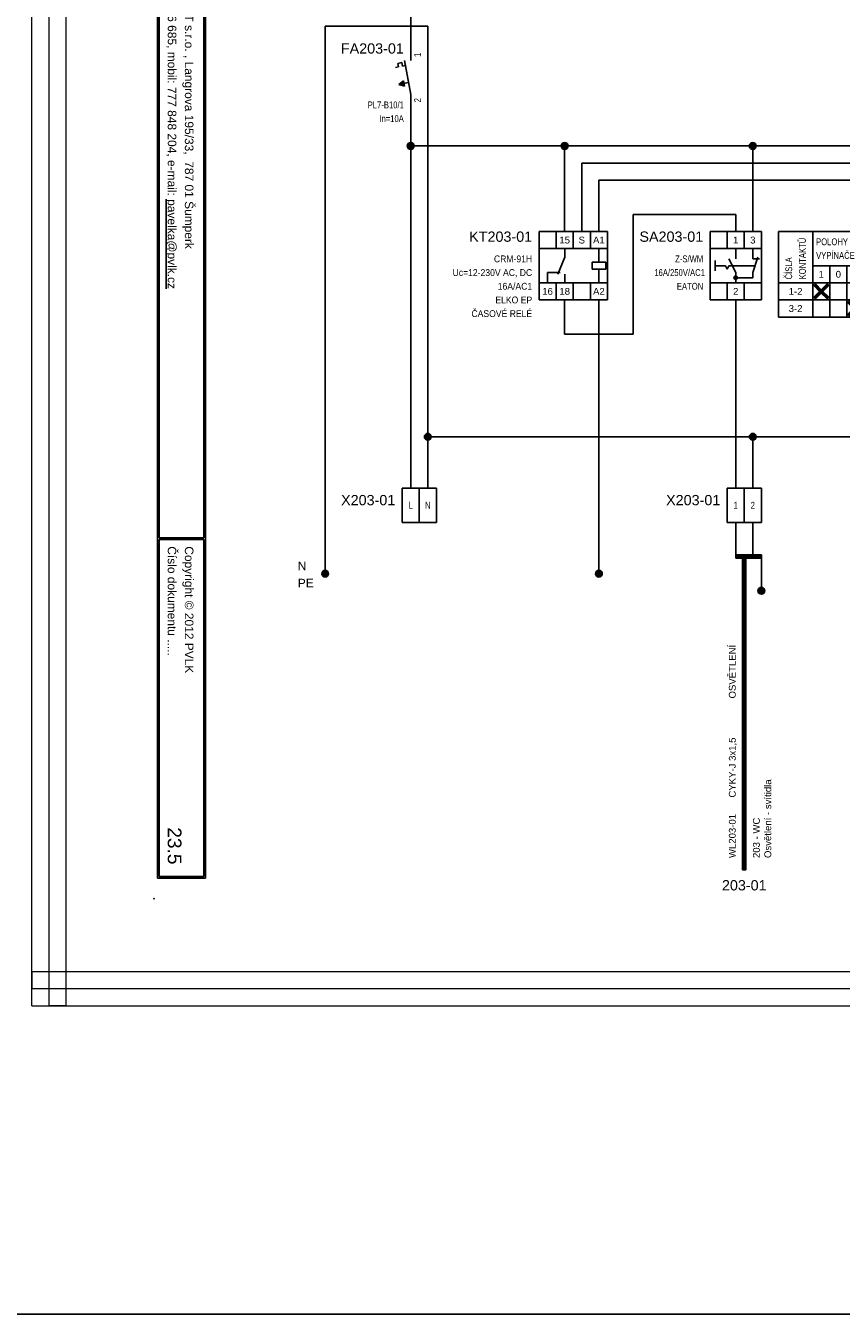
# Model space of a CAD drawing. Extents: x -9495 to -1492, y 3269 to 3834.
# Tile 12 of 44: x -7300 to -7062, y 3269 to 3645. Entities that reach past the tile are written whole.
import ezdxf
from ezdxf.enums import TextEntityAlignment as Align

# ---------------------------------------------------------------- set-up
doc = ezdxf.new("R2010")
doc.units = 0
doc.header["$MEASUREMENT"] = 0
for name, color, linetype in [('1-KRESBA', 7, 'Continuous'), ('__Bílá', 7, 'Continuous'), ('__Rudá 010', 10, 'Continuous'), ('__Svmodrá', 4, 'Continuous'), ('__Vínová 220', 220, 'Continuous'), ('__Zelená', 3, 'Continuous'), ('__Černá 250', 7, 'Continuous')]:
    doc.layers.add(name, color=color, linetype=linetype)
doc.styles.add('Arial', font='arial.ttf')
doc.styles.add('GENERATED_STYLE_1', font='arial.ttf')

# ---------------------------------------------------------------- blocks, each defined once
blk = doc.blocks.new('BLK_Razítko_malé_pro_rozváděče')
at = {"layer": '__Bílá'}
for p, q in [((15, -1), (15, -20)), ((15, -1), (294, -1)), ((15.5, -1.5), (15.5, -19.5)), ((15.5, -1.5), (184.5, -1.5)), ((184.5, -1.5), (184.5, -19.5)), ((185, -1.5), (185, -19.5)), ((185, -1.5), (293.5, -1.5)), ((293.5, -19.5), (293.5, -1.5)), ((294, -20), (294, -1)), ((15, -20), (294, -20)), ((15.5, -19.5), (184.5, -19.5)), ((185, -19.5), (293.5, -19.5)), ((15, -405), (15, -419)), ((15, -405), (294, -405)), ((15.5, -405.5), (15.5, -418.5)), ((15.5, -405.5), (194.5, -405.5)), ((194.5, -405.5), (194.5, -418.5)), ((195, -405.5), (195, -418.5)), ((195, -405.5), (293.5, -405.5)), ((293.5, -405.5), (293.5, -418.5)), ((294, -405), (294, -419)), ((15, -419), (294, -419)), ((15.5, -418.5), (194.5, -418.5)), ((195, -418.5), (293.5, -418.5))]:
    blk.add_line(p, q, dxfattribs=at)
for p in [(0, 0), (300, 0), (0, -420), (300, -420)]:
    blk.add_point(p, dxfattribs=at)
at = {"layer": '__Bílá', "style": 'Arial'}
for s, height, p in [('-', 3, (38, -7)), ('Dokument', 2.5, (187, -7)), ('-', 3, (210.5, -7)), ('SO/PS', 2.5, (17.5, -12)), ('-', 3, (38, -12)), ('Vypracoval', 2.5, (187, -12)), ('-', 3, (210.5, -12)), ('Investor', 2.5, (17.5, -17)), ('Datum', 2.5, (187, -17)), ('-', 3, (38, -17)), ('-', 3, (210.5, -17)), ('PVLK PROJECT s.r.o. , Langrova 195/33,  787 01 Šumperk', 2.5, (17.5, -411)), ('Copyright © 2012 PVLK', 2.5, (197, -411)), ('Telefon: 773 836 685, mobil: 777 848 204, e-mail: %%Upavelka@pvlk.cz', 2.5, (17.5, -416)), ('Číslo dokumentu .....', 2.5, (197, -416))]:
    blk.add_text(s, height=height, dxfattribs=at).set_placement(p)
at = {"layer": '__Vínová 220', "char_height": 2.5, "attachment_point": 7, "style": 'Arial'}
for s, insert in [('715 0908', (17.5, -7)), ('Rozšíření výrobního areálu firmy PLASTKON PRODUCT, S.R.O.', (42.5, -7.75)), ('R2 – Hlavní rozváděč 2NP', (215, -7.75)), ('SO 02 - Novostavba skladovací haly s administrativní budovou', (42.5, -12.75)), ('Miroslav Pavelka', (215, -12.75)), ('Plastkon product, s.r.o., Hlavní 147, Mikulovice 790 84', (42.5, -17.75)), ('06/2016', (215, -17.75))]:
    blk.add_mtext(s, dxfattribs=dict(at, insert=insert))
at = {"layer": '__Vínová 220', "style": 'Arial'}
blk.add_attdef('ČÍSLO', text='', height=4, dxfattribs=at).set_placement((290, -416), align=Align.RIGHT)
blk = doc.blocks.new('V0085A01')
h = blk.add_hatch(color=256)
edge = h.paths.add_edge_path()
edge.add_arc((0, 0), 1, 0, 360)
blk.add_circle((0, 0), 1)
blk = doc.blocks.new('CRM-91H')
for p, q in [((-4.26, 10.79), (-4.26, -9.21)), ((-4.26, 10.79), (15.74, 10.79)), ((0.74, 5.79), (0.74, 10.79)), ((5.74, 10.79), (5.74, 5.79)), ((10.74, 5.79), (10.74, 10.79)), ((15.74, 10.79), (15.74, -9.21)), ((15.74, 5.79), (-4.26, 5.79)), ((3.24, 3.29), (3.24, 5.79)), ((13.24, 1.79), (13.24, 5.79)), ((1.24, -1.71), (3.24, 3.29)), ((11.24, -0.21), (11.24, 1.79)), ((11.24, 1.79), (15.24, 1.79)), ((15.24, 1.79), (15.24, -0.21)), ((-1.76, -1.21), (-1.76, -4.21)), ((-1.76, -1.21), (1.92, -1.21)), ((3.24, -1.71), (3.24, -4.21)), ((15.24, -0.21), (11.24, -0.21)), ((13.24, -4.21), (13.24, -0.21)), ((15.74, -4.21), (-4.26, -4.21)), ((0.74, -4.21), (0.74, -9.21)), ((5.74, -4.21), (5.74, -9.21)), ((10.74, -4.21), (10.74, -9.21)), ((15.74, -9.21), (-4.26, -9.21))]:
    blk.add_line(p, q)
at = {"style": 'Arial'}
for s, p in [('15', (3.24, 7.29)), ('S', (8.24, 7.29)), ('A1', (13.24, 7.29)), ('16', (-1.76, -7.71)), ('18', (3.24, -7.71)), ('A2', (13.24, -7.71))]:
    blk.add_text(s, height=2, dxfattribs=at).set_placement(p, align=Align.CENTER)
blk.add_attdef('POPIS', text='', height=3, dxfattribs=at).set_placement((-6.26, 7.79), align=Align.RIGHT)
at = {"style": 'Arial', "width": 0.9}
for tag, p in [('TYP', (-6.26, 1.79)), ('CÍVKA', (-6.26, -2.21)), ('PROUD', (-6.26, -6.21)), ('DOPLŇ1', (-6.26, -10.21)), ('DOPLŇ2', (-6.26, -14.21))]:
    blk.add_attdef(tag, text='', height=2, dxfattribs=at).set_placement(p, align=Align.RIGHT)
blk = doc.blocks.new('V0109A02')
for p, q in [((0, 0), (0, 10)), ((5, 10), (0, 10)), ((5, 0), (5, 10)), ((10, 10), (5, 10)), ((10, 0), (10, 10)), ((5, 0), (0, 0)), ((10, 0), (5, 0))]:
    blk.add_line(p, q)
at = {"style": 'Arial'}
blk.add_attdef('POPIS', text='', height=3, dxfattribs=at).set_placement((-2, 5), align=Align.RIGHT)
at = {"style": 'Arial', "width": 0.8}
for tag, p in [('S1', (2.5, 5)), ('S2', (7.5, 5))]:
    blk.add_attdef(tag, text='', height=2, dxfattribs=at).set_placement(p, align=Align.MIDDLE)
blk = doc.blocks.new('L0001A01')
h = blk.add_hatch(color=256)
edge = h.paths.add_edge_path()
edge.add_arc((0, 0), 1, 0, 360)
blk.add_circle((0, 0), 1)
blk = doc.blocks.new('feva2774')
h = blk.add_hatch(color=256)
h.paths.add_polyline_path([(5, -3), (5, -3.5), (5.5, -3.5, 0.414214)])
h.paths.add_polyline_path([(5, -3.5), (5, -4, 0.414214), (5.5, -3.5)])
h.paths.add_polyline_path([(5, -4), (5, -3, 0.414214), (4.5, -3.5, 0.414214)])
for points in [[(30, -7), (28.5, -5.5), (28, -5.5), (28, -6), (29.5, -7.5), (28, -9), (28, -9.5), (28.5, -9.5), (30, -8), (31.5, -9.5), (32, -9.5), (32, -9), (30.5, -7.5), (32, -6), (32, -5.5), (31.5, -5.5)], [(40, -12), (38.5, -10.5), (38, -10.5), (38, -11), (39.5, -12.5), (38, -14), (38, -14.5), (38.5, -14.5), (40, -13), (41.5, -14.5), (42, -14.5), (42, -14), (40.5, -12.5), (42, -11), (42, -10.5), (41.5, -10.5)]]:
    blk.add_hatch(color=256).paths.add_polyline_path(points)
for p, q in [((-2.5, 10), (-2.5, -10)), ((-2.5, 10), (12.5, 10)), ((2.5, 10), (2.5, 5)), ((7.5, 10), (7.5, 5)), ((12.5, 10), (12.5, -10)), ((17.5, 10), (17.5, -15)), ((17.5, 10), (42.5, 10)), ((27.5, 10), (27.5, -15)), ((42.5, 10), (42.5, -15)), ((12.5, 5), (-2.5, 5)), ((5, 2), (5, 5)), ((10, 2), (10, 5)), ((-1, 1.5), (-1, -1.5)), ((2, 0), (-1, 0)), ((2, 0), (2.5, -1)), ((2.5, -1), (3, 0)), ((5, -2), (3, 2)), ((10.67, 0), (3, 0)), ((10, -2), (11.5, 2.5)), ((12, 2), (10, 2)), ((42.5, 0), (27.5, 0)), ((32.5, 0), (32.5, -15)), ((37.5, 0), (37.5, -15)), ((5, -2), (5, -5)), ((5, -3.5), (10, -3.5)), ((10, -2), (10, -3.5)), ((12.5, -5), (-2.5, -5)), ((2.5, -5), (2.5, -10)), ((7.5, -5), (7.5, -10)), ((42.5, -5), (17.5, -5)), ((28, -6), (28, -5.5)), ((28, -5.5), (28.5, -5.5)), ((29.5, -7.5), (28, -6)), ((29.5, -7.5), (28, -9)), ((28.5, -5.5), (30, -7)), ((31.5, -5.5), (30, -7)), ((30.5, -7.5), (32, -6)), ((30.5, -7.5), (32, -9)), ((32, -5.5), (31.5, -5.5)), ((32, -6), (32, -5.5)), ((12.5, -10), (-2.5, -10)), ((42.5, -10), (17.5, -10)), ((28, -9), (28, -9.5)), ((28, -9.5), (28.5, -9.5)), ((28.5, -9.5), (30, -8)), ((31.5, -9.5), (30, -8)), ((32, -9.5), (31.5, -9.5)), ((32, -9), (32, -9.5)), ((38, -11), (38, -10.5)), ((38, -10.5), (38.5, -10.5)), ((39.5, -12.5), (38, -11)), ((38.5, -10.5), (40, -12)), ((41.5, -10.5), (40, -12)), ((40.5, -12.5), (42, -11)), ((42, -10.5), (41.5, -10.5)), ((42, -11), (42, -10.5)), ((42.5, -15), (17.5, -15)), ((39.5, -12.5), (38, -14)), ((38, -14), (38, -14.5)), ((38, -14.5), (38.5, -14.5)), ((38.5, -14.5), (40, -13)), ((41.5, -14.5), (40, -13)), ((40.5, -12.5), (42, -14)), ((42, -14.5), (41.5, -14.5)), ((42, -14), (42, -14.5))]:
    blk.add_line(p, q)
blk.add_circle((5, -3.5), 0.5)
at = {"style": 'Arial'}
for s, p in [('1', (5, 6.5)), ('3', (10, 6.5)), ('1', (30, -3.5)), ('0', (35, -3.5)), ('2', (40, -3.5)), ('2', (5, -8.5)), ('1-2', (22.5, -8.5)), ('3-2', (22.5, -13.5))]:
    blk.add_text(s, height=2, dxfattribs=at).set_placement(p, align=Align.CENTER)
at = {"style": 'Arial', "width": 0.8}
for s, p in [('KONTAKTŮ', (25.5, -4)), ('ČÍSLA', (21.5, -4))]:
    blk.add_text(s, height=2, rotation=90, dxfattribs=at).set_placement(p)
for s, p in [('POLOHY', (28.5, 6)), ('VYPÍNAČE', (28.5, 2))]:
    blk.add_text(s, height=2, dxfattribs=at).set_placement(p)
at = {"style": 'Arial'}
blk.add_attdef('POPIS', text='', height=3, dxfattribs=at).set_placement((-4.5, 7), align=Align.RIGHT)
at = {"style": 'Arial', "width": 0.8}
for tag, p in [('TYP', (-4.5, 1)), ('AC1(PROUD)', (-4, -3)), ('DOPLŇ1', (-4.5, -7))]:
    blk.add_attdef(tag, text='', height=2, dxfattribs=at).set_placement(p, align=Align.RIGHT)
blk = doc.blocks.new('FEVA1462')
blk.add_hatch(color=256).paths.add_polyline_path([(-3.5, -2), (-2.06, -0.92), (-1.772, -2.504)])
for p, q in [((0, 5), (0, 10)), ((-3.752, 4.136), (-2.564, 4.352)), ((-3.752, 4.136), (-3.568, 3.124)), ((-2.564, 4.352), (-2.38, 3.34)), ((-1.818, 5), (0, -5)), ((-4.448, 2.964), (-3.568, 3.124)), ((-2.38, 3.34), (-1.544, 3.492)), ((-3.5, -2), (-2.06, -0.92)), ((-3.5, -2), (-0.64, -1.48)), ((-3.5, -2), (-1.772, -2.504)), ((-2.06, -0.92), (-1.772, -2.504)), ((0, -5), (0, -10))]:
    blk.add_line(p, q)
at = {"style": 'Arial'}
blk.add_attdef('POPIS', text='', height=3, dxfattribs=at).set_placement((-2, 7), align=Align.RIGHT)
at = {"style": 'Arial', "width": 0.8}
blk.add_attdef('NO1', (3, 6), '', height=2, rotation=90, dxfattribs=at)
for tag, p in [('TYP', (-2, -9)), ('PROUD', (-2, -13)), ('DOPLŇ1', (-2, -17)), ('DOPLŇ2', (-2, -21))]:
    blk.add_attdef(tag, text='', height=2, dxfattribs=at).set_placement(p, align=Align.RIGHT)
blk.add_attdef('CO1', text='', height=2, rotation=90, dxfattribs=at).set_placement((3, -6), align=Align.RIGHT)

msp = doc.modelspace()

# ---------------------------------------------------------------- linework, layer by layer
at = {"layer": '1-KRESBA'}
for p, q in [((-7187.5, 3660), (-7187.5, 3640)), ((-7182.5, 3645), (-7212.5, 3645)), ((-7212.5, 3645), (-7212.5, 3485)), ((-7182.5, 3640), (-7182.5, 3645)), ((-7182.5, 3640), (-7182.5, 3510)), ((-7187.5, 3620), (-7187.5, 3510)), ((-6932.5, 3610), (-7187.5, 3610)), ((-7142.5, 3585), (-7142.5, 3610)), ((-7087.5, 3585), (-7087.5, 3610)), ((-7027.5, 3605), (-7137.5, 3605)), ((-7137.5, 3605), (-7137.5, 3585)), ((-7132.5, 3585), (-7132.5, 3600)), ((-7132.5, 3600), (-6932.5, 3600)), ((-7092.5, 3590), (-7122.5, 3590)), ((-7122.5, 3590), (-7122.5, 3555)), ((-7092.5, 3585), (-7092.5, 3590)), ((-7142.5, 3565), (-7142.5, 3555)), ((-7132.5, 3565), (-7132.5, 3485)), ((-7092.5, 3565), (-7092.5, 3510)), ((-7122.5, 3555), (-7142.5, 3555)), ((-6932.5, 3525), (-7182.5, 3525)), ((-7087.5, 3510), (-7087.5, 3525)), ((-7092.5, 3500), (-7092.5, 3490)), ((-7087.5, 3500), (-7087.5, 3490)), ((-7092.5, 3490.5), (-7092.5, 3490)), ((-7092.5, 3490.5), (-7085, 3490.5)), ((-7092.5, 3489.5), (-7092.5, 3490)), ((-7092.5, 3490), (-7085, 3490)), ((-7092.5, 3489.5), (-7085, 3489.5)), ((-7090.5, 3398.43), (-7090.5, 3490.39)), ((-7090.5, 3490.39), (-7090, 3490.39)), ((-7090, 3398.43), (-7090, 3490.39)), ((-7089.5, 3490.39), (-7090, 3490.39)), ((-7089.5, 3398.43), (-7089.5, 3490.39)), ((-7085, 3490.5), (-7085, 3490)), ((-7085, 3489.5), (-7085, 3490)), ((-7085, 3490), (-7085, 3480)), ((-7090.5, 3398.43), (-7090, 3398.43)), ((-7089.5, 3398.43), (-7090, 3398.43))]:
    msp.add_line(p, q, dxfattribs=at)
at = {"layer": '1-KRESBA', "color": 3}
msp.add_lwpolyline([(-9494.98, 3833.62), (-1491.97, 3833.62), (-1491.97, 3268.56), (-9494.98, 3268.56)], close=True, dxfattribs=at)
at = {"layer": '__Vínová 220', "lineweight": 0}
for p, q in [((-7298.21, 3358.74), (-7298.21, 3724.82)), ((-7293.21, 3358.74), (-7293.21, 3724.82)), ((-7288.21, 3358.74), (-7288.21, 3724.82)), ((-7298.21, 3368.74), (-7298.21, 3363.74)), ((-7298.21, 3368.74), (-6801.8, 3368.74)), ((-7298.21, 3358.74), (-7298.21, 3363.74)), ((-7298.21, 3363.74), (-6801.8, 3363.74)), ((-7298.21, 3358.74), (-6801.8, 3358.74)), ((-7298.21, 3358.74), (-7293.21, 3358.74)), ((-7288.21, 3358.74), (-7293.21, 3358.74))]:
    msp.add_line(p, q, dxfattribs=at)

# ---------------------------------------------------------------- block references
at = {"color": 250, "linetype": 'Continuous'}
for p in [(-7212.5, 3485), (-7132.5, 3485), (-7085, 3480)]:
    msp.add_blockref('V0085A01', p, dxfattribs=at)
at = {"layer": '1-KRESBA', "rotation": 270}
msp.add_blockref('BLK_Razítko_malé_pro_rozváděče', (-6842.5, 3690), dxfattribs=at).add_auto_attribs({'ČÍSLO': '23.5'})
at = {"layer": '1-KRESBA', "color": 250, "linetype": 'Continuous'}
for p in [(-7187.5, 3610), (-7142.5, 3610), (-7087.5, 3610), (-7182.5, 3525), (-7087.5, 3525)]:
    msp.add_blockref('L0001A01', p, dxfattribs=at)
at = {"layer": '1-KRESBA'}
msp.add_blockref('CRM-91H', (-7145.73, 3574.21), dxfattribs=at).add_auto_attribs({'POPIS': 'KT203-01', 'TYP': 'CRM-91H', 'CÍVKA': 'Uc=12-230V AC, DC', 'PROUD': '16A/AC1', 'DOPLŇ1': 'ELKO EP', 'DOPLŇ2': 'ČASOVÉ RELÉ'})
at = {"layer": '__Černá 250'}
for name, p, values in [('FEVA1462', (-7187.5, 3630), {'POPIS': 'FA203-01', 'TYP': 'PL7-B10/1', 'PROUD': 'In=10A', 'CO1': '2', 'NO1': '1'}), ('feva2774', (-7097.5, 3575), {'POPIS': 'SA203-01', 'TYP': 'Z-S/WM', 'AC1(PROUD)': '16A/250V/AC1', 'DOPLŇ1': 'EATON'}), ('V0109A02', (-7190, 3500), {'POPIS': 'X203-01', 'S1': 'L', 'S2': 'N'}), ('V0109A02', (-7095, 3500), {'POPIS': 'X203-01', 'S1': '1', 'S2': '2'})]:
    msp.add_blockref(name, p, dxfattribs=at).add_auto_attribs(values)

# ---------------------------------------------------------------- texts
at = {"layer": '__Rudá 010', "style": 'Arial'}
for s, p in [('OSVĚTLENÍ', (-7092.5, 3448.52)), ('CYKY-J 3x1,5', (-7092.5, 3419.56)), ('WL203-01', (-7092.5, 3401.89))]:
    msp.add_text(s, height=2, rotation=90, dxfattribs=at).set_placement(p)
at = {"layer": '__Rudá 010', "style": 'GENERATED_STYLE_1'}
msp.add_text('203-01', height=3, dxfattribs=at).set_placement((-7090, 3392.43), align=Align.CENTER)
at = {"layer": '__Rudá 010', "insert": (-7087.46, 3401.89), "char_height": 2, "width": 62.8406, "attachment_point": 1, "rotation": 90, "style": 'Arial'}
msp.add_mtext('203 - WC\\POsvětlení - svítidla', dxfattribs=at)
at = {"layer": '__Svmodrá', "linetype": 'Continuous', "style": 'Arial'}
msp.add_text('N', height=2.5, dxfattribs=at).set_placement((-7220.5, 3486))
msp.add_text('N', height=2.5, dxfattribs=at).set_placement((-7220.5, 3486))
at = {"layer": '__Zelená', "linetype": 'Continuous', "style": 'Arial'}
msp.add_text('PE', height=2.5, dxfattribs=at).set_placement((-7220.5, 3481))
msp.add_text('PE', height=2.5, dxfattribs=at).set_placement((-7220.5, 3481))

doc.saveas('drawing.dxf')
